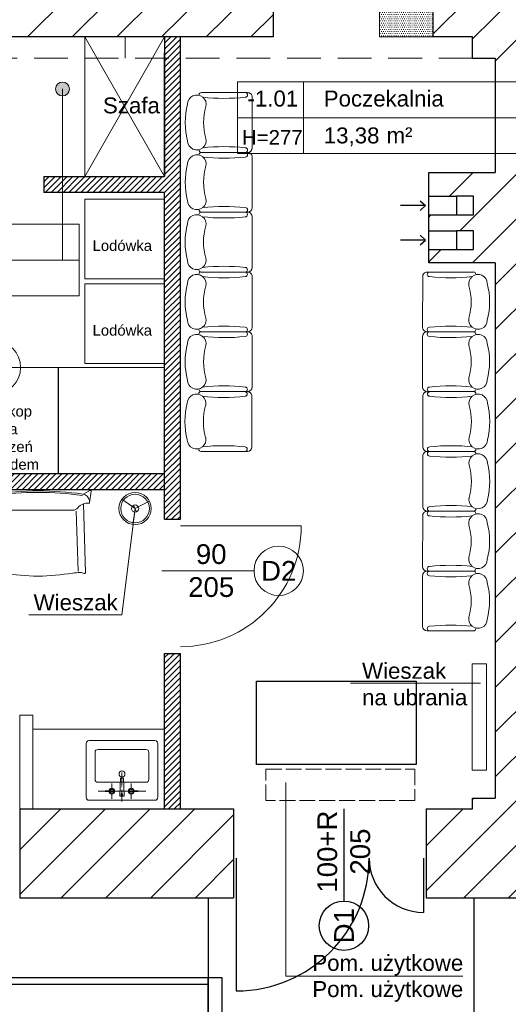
# Model space of a CAD drawing. Header units: millimetres. Extents: x 26866 to 1024070, y -428191 to 408885.
# Tile 118 of 248: x 186416 to 190095, y 387100 to 394512. Entities that reach past the tile are written whole.
import ezdxf

# ---------------------------------------------------------------- set-up
doc = ezdxf.new("R2010")
doc.units = ezdxf.units.MM
doc.header["$LTSCALE"] = 2
doc.linetypes.add('ACAD_ISO02W100', pattern=[15, 12, -3])
doc.linetypes.add('HIDDENX2', pattern=[19.05, 12.7, -6.35])
for name, color, linetype, lineweight in [('0_OPIS', 7, 'Continuous', 13), ('3DPLAN_A_DRZWI', 173, 'Continuous', 5), ('3DPLAN_A_TABELKA POMIESZCZEŃ', 7, 'Continuous', 0), ('3DPLAN_A_WYSOKOŚCI ZMIANA', 144, 'HIDDENX2', 5), ('A_MEBLE', 9, 'Continuous', 5), ('A_STOL_OPIS', 55, 'Continuous', 5), ('A_TXT', 7, 'Continuous', 0), ('A_WYBURZENIA', 6, 'Continuous', 0), ('A_ZESTAWIENIE STOLARKI', 3, 'Continuous', 15), ('AW_MEB_KUCH', 23, 'Continuous', 0), ('AW_WYM_WEW', 9, 'Continuous', 0), ('Opisy', 7, 'Continuous', 13)]:
    doc.layers.add(name, color=color, linetype=linetype, lineweight=lineweight)
for name, color, linetype in [('3DPLAN_A_KRESKOWANIE 1', 253, 'Continuous'), ('3DPLAN_A_OPIS', 8, 'Continuous'), ('3DPLAN_A_POMIESZCZENIE NUMER', 100, 'Continuous'), ('3DPLAN_K_NOŚNA', 7, 'Continuous'), ('3DPLAN_K_OBRYS', 243, 'Continuous'), ('3DPLAN_W_OPIS', 8, 'Continuous'), ('A_POMIESZCZENIE OPIS', 100, 'Continuous'), ('A_SCHODY', 6, 'Continuous')]:
    doc.layers.add(name, color=color, linetype=linetype)
doc.layers.add('FURNITURE ZD 1 500', color=7, linetype='Continuous', lineweight=13, true_color=0x9fa8a5)
doc.styles.add('ARIAL', font='arial.ttf')
doc.styles.add('TABEL1', font='txt')
pattern_1 = [(45, (5728.076, 0), (-2.24506403, 2.24506403), [])]
pattern_2 = [(45, (23044.838, -26883.88), (-16.83798, 16.83798), [])]

# ---------------------------------------------------------------- blocks, each defined once
blk = doc.blocks.new('tabelka dla tp')
at = {"layer": '3DPLAN_A_TABELKA POMIESZCZEŃ'}
for p, q in [((49.7, 54), (49.7, 0)), ((0, 27), (243.13, 27))]:
    blk.add_line(p, q, dxfattribs=at)
blk.add_lwpolyline([(0, 54), (243.13, 54), (243.13, 0), (0, 0)], close=True, dxfattribs=at)
at = {"layer": '3DPLAN_A_POMIESZCZENIE NUMER', "color": 7, "style": 'ARIAL'}
blk.add_attdef('NUMER', (2.23, 35.39), '', height=12, dxfattribs=at)
at = {"layer": 'A_POMIESZCZENIE OPIS', "insert": (112.2, 19.75), "char_height": 12, "width": 36.4122, "attachment_point": 1, "style": 'ARIAL'}
blk.add_mtext('{\\C7;m²}', dxfattribs=at)
at = {"layer": 'A_POMIESZCZENIE OPIS', "color": 7, "style": 'ARIAL'}
for tag, p in [('NAZWA', (51.73, 35.39)), ('POWIERZCHNIA', (51.06, 7.24))]:
    blk.add_attdef(tag, p, '', height=12, dxfattribs=at)
blk = doc.blocks.new('sillon 1')
for p, q in [((-0.331, -0.689), (-0.33, -0.178)), ((-0.305, -0.152), (-0.305, -0.152)), ((0.305, -0.152), (0.305, -0.152)), ((0.33, -0.178), (0.33, -0.689)), ((0.279, -0.739), (-0.28, -0.74))]:
    blk.add_line(p, q)
for centre, radius, start, end in [((0, -0.825), 0.825, 75.7655, 104.2656), ((-0.2, -0.128), 0.103, 91.5852, 282.6959), ((0.2, -0.128), 0.103, 257.3352, 88.4459), ((-0.305, -0.178), 0.0254, 90.0156, 180.0156), ((-2.455, -0.425), 2.188, 353.7526, 6.1565), ((0, -0.838), 0.635, 73.7554, 106.2758), ((2.454, -0.429), 2.188, 173.7526, 186.1565), ((0.305, -0.178), 0.0254, 0.0156, 90.0156), ((-0.305, -0.663), 0.0254, 180.0156, 0.0156), ((-0.28, -0.689), 0.0508, 180.0156, 270.0156), ((0.304, -0.663), 0.0254, 180.0156, 0.0156), ((0.279, -0.689), 0.0508, 270.0156, 0.0156)]:
    blk.add_arc(centre, radius, start, end)
blk = doc.blocks.new('31380106')
blk.add_line((-0.02, 0), (0.02, 0))
for radius in [0.09, 0.08, 0.02]:
    blk.add_circle((0, 0), radius)
blk = doc.blocks.new('A$C7B154626')
at = {"layer": 'A_MEBLE'}
for p, q in [((0, 64.06), (1.16, 55.48)), ((0.85, 64.59), (5.36, 61.93)), ((79.14, 64.59), (74.64, 61.93)), ((79.99, 64.06), (78.84, 55.48)), ((5.61, 54.56), (4.34, 2.55)), ((74.38, 54.56), (75.65, 2.55)), ((9.81, 3.81), (11.18, 49)), ((13.86, 49.71), (40, 49.71)), ((66.13, 49.71), (40, 49.71)), ((70.18, 3.81), (68.81, 49))]:
    blk.add_line(p, q, dxfattribs=at)
at = {"layer": 'A_MEBLE', "ltscale": 5}
for p, q in [((9.8, 3.25), (9.8, 3.26)), ((70.2, 3.25), (70.2, 3.26))]:
    blk.add_line(p, q, dxfattribs=at)
at = {"layer": 'A_MEBLE'}
for centre, radius, start, end in [((0.55, 64.13), 0.55, 56.26107, 187.6798), ((7.23, 55.9), 6, 98.19694, 170.38505), ((3.83, 59.34), 3, 51.78543, 59.45493), ((40, -174.84), 239.06, 90, 98.08618), ((40, -175.06), 238.18, 90, 98.07795), ((40, -174.84), 239.06, 81.91382, 90), ((40, -175.06), 238.18, 81.92205, 90), ((72.77, 55.9), 6, 9.61495, 81.80306), ((76.16, 59.34), 3, 120.54507, 128.21457), ((79.45, 64.13), 0.55, 352.3202, 123.73893), ((15.65, 54.48), 14.54, 170.38505, 175.73965), ((1.7, 55.56), 0.556, 169.90309, 275.51796), ((2.65, 45.58), 9.47, 39.22758, 95.41231), ((77.35, 45.58), 9.47, 84.58769, 140.77242), ((78.29, 55.56), 0.556, 264.48204, 10.09691), ((64.35, 54.48), 14.54, 4.26035, 9.61495), ((13.86, 54.71), 5, 219.01048, 270), ((66.13, 54.71), 5, 270, 320.98952), ((4.89, 2.54), 0.55, 178.2922, 297.35655), ((8.13, -3.73), 6.5, 87.92989, 117.35655), ((6.67, -55.41), 58.2, 83.02874, 88.32536), ((43.31, 183.77), 183.8, 260.73264, 268.96444), ((36.68, 183.77), 183.8, 271.03556, 279.26736), ((73.33, -55.41), 58.2, 91.67464, 96.97126), ((71.86, -3.73), 6.5, 62.64345, 92.07011), ((75.1, 2.54), 0.55, 242.64345, 1.7078)]:
    blk.add_arc(centre, radius, start, end, dxfattribs=at)
blk = doc.blocks.new('kondygnacja -1')
at = {"layer": '3DPLAN_A_KRESKOWANIE 1'}
h = blk.add_hatch(dxfattribs=at)
h.set_pattern_fill('ANSI31', color=256, scale=7.5, style=0)
h.set_pattern_definition(pattern_2)
h.paths.add_polyline_path([(26781.49, -24430.84), (26781.49, -25256.18), (26865.36, -25256.18), (26865.36, -25233.56), (27108.48, -25233.56), (27108.48, -25256.18), (27119.89, -25256.18), (27110.14, -25212.84), (26979.61, -25212.84), (26979.61, -25079.84), (27320.27, -25079.84), (27361.7, -25079.84), (27361.7, -25046.84), (26815.61, -25046.84), (26815.61, -24465.84), (27386.61, -24465.84), (27386.61, -24686.84), (27413.61, -24686.84), (27413.61, -24581.84), (27442.61, -24581.84), (27442.61, -24549.84), (27413.61, -24549.84), (27413.61, -24469.84), (27474.65, -24469.84), (27474.65, -24430.84), (26781.49, -24430.84)], is_closed=False)
h.paths.add_polyline_path([(27583.61, -25294.84), (27583.61, -25335.84), (27417.61, -25335.84), (27417.61, -25289.84), (27390.61, -25289.84), (27390.61, -25335.84), (27137.8, -25335.84), (27119.89, -25256.18), (27108.48, -25256.18), (27108.48, -25287.56), (26865.36, -25287.56), (26865.36, -25256.18), (26781.49, -25256.18), (26781.49, -25342.83), (26829.42, -25361.84), (27832.61, -25361.84), (27832.61, -25332.84), (27603.61, -25332.84), (27603.61, -25294.84), (27583.61, -25294.84)], is_closed=False)
h.paths.add_polyline_path([(27413.61, -24806.84), (27413.61, -24781.84), (27386.61, -24781.84), (27386.61, -24885.59), (27430.61, -24885.59), (27430.61, -24835.84), (27474.65, -24835.84), (27474.65, -24806.84)])
h.paths.add_polyline_path([(27386.61, -24885.59), (27386.61, -25046.84), (27361.7, -25046.84), (27361.7, -25079.84), (27390.61, -25079.84), (27390.61, -25174.84), (27417.61, -25174.84), (27417.61, -25079.84), (27476.61, -25079.84), (27476.61, -25061.87, -0.027881), (27475.03, -25050.84), (27438.61, -25050.84), (27438.61, -25033.84), (27430.61, -25033.84), (27430.61, -24885.59)])
h.paths.add_polyline_path([(27603.61, -25179.84), (27603.61, -25163.88), (27583.61, -25163.88), (27583.61, -25179.84)])
h.paths.add_polyline_path([(27603.61, -25142.2), (27583.61, -25142.2), (27583.61, -25163.88), (27603.61, -25163.88)])
h.paths.add_polyline_path([(27593.61, -24713.84), (27593.61, -24746.4), (27608.61, -24746.4), (27608.61, -24713.84)], flags=16)
h.paths.add_polyline_path([(27593.61, -25050.84), (27571.61, -25050.84), (27571.61, -25079.84), (27583.61, -25079.84), (27583.61, -25142.2), (27603.61, -25142.2), (27603.61, -25076.84), (27681.45, -25076.84), (27681.45, -25050.84), (27608.61, -25050.84), (27608.61, -24713.84), (27593.61, -24713.84), (27593.61, -24806.84), (27569.61, -24806.84), (27569.61, -24835.84), (27593.61, -24835.84)])
h.paths.add_polyline_path([(27559.81, -24818.11), (27559.81, -24794.06), (27579.81, -24794.06), (27579.81, -24818.11)])
h.paths.add_polyline_path([(27593.61, -24469.84), (27593.61, -24610.84), (27601.86, -24610.84), (27608.61, -24610.84), (27608.61, -24468.84), (27712.91, -24468.84), (27712.91, -24430.84), (27474.65, -24430.84), (27474.65, -24469.84), (27593.61, -24469.84)], is_closed=False)
h.paths.add_polyline_path([(28026.62, -24481.39, -0.865492), (28025.15, -24471.22), (28013.19, -24430.84), (27882.91, -24430.84), (27882.91, -24468.84), (27982.61, -24468.84), (27982.61, -24483.84), (27997.61, -24483.84), (27997.61, -24940.11), (28026.62, -24940.11)])
h.paths.add_polyline_path([(28054.61, -24476.84), (28069.61, -24476.84), (28069.61, -24417.84), (28073.99, -24417.84), (28073.99, -24372.84), (28050.08, -24372.84, -1), (28039.7, -24372.84), (28030.61, -24372.84), (28030.61, -24472.87, -0.363097), (28030.61, -24479.53), (28030.61, -24940.11), (28054.61, -24940.11)])
h.paths.add_polyline_path([(28096.61, -25047.84), (28069.61, -25047.84), (28069.61, -25032.84), (28054.61, -25032.84), (28054.61, -24994.11), (28030.61, -24994.11), (28030.61, -25076.84), (28096.61, -25076.84)])
h.paths.add_polyline_path([(27982.61, -25035.84), (27982.61, -25050.84), (27949.55, -25050.84), (27949.55, -25076.84), (28026.62, -25076.84), (28026.62, -24994.11), (27997.61, -24994.11), (27997.61, -25035.84)])
h.paths.add_polyline_path([(26999.57, -25327.07), (27025.14, -25327.07), (27025.14, -25347.07), (26999.57, -25347.07)], flags=16)
h = blk.add_hatch(dxfattribs=at)
h.set_pattern_fill('ANSI31', color=256, scale=7.5, style=0)
h.set_pattern_definition(pattern_2)
h.paths.add_polyline_path([(31677.49, -24430.84), (30214.87, -24430.84), (30214.87, -24470.84), (30429.61, -24470.84), (30429.61, -24477.84), (30447.61, -24477.84), (30447.61, -24818.84), (30476.61, -24818.84), (30476.61, -24470.84), (31012.61, -24470.84), (31012.61, -24478.84), (31079.61, -24478.84), (31079.61, -24470.84), (31638.61, -24470.84), (31638.61, -25036.84), (31079.61, -25036.84), (31079.61, -25028.84), (31012.61, -25028.84), (31012.61, -25036.84), (30611.38, -25036.84), (30611.38, -25072.84), (31023.61, -25072.84), (31034.61, -25082.84), (31034.61, -25330.84), (31023.61, -25340.84), (30831.4, -25340.84, -0.038531), (30832.58, -25356.18), (30832.58, -25371.84), (31079.61, -25371.84), (31079.61, -25072.84), (31638.61, -25072.84), (31638.61, -25943.84), (30832.58, -25943.84), (30832.58, -26009.84), (31677.49, -26009.84)])
h.paths.add_polyline_path([(30682.61, -26009.84), (30832.58, -26009.84), (30832.58, -25943.84), (30760.61, -25943.84), (30760.61, -25454.67), (30735.61, -25464.58), (30735.61, -25943.84), (30682.61, -25943.84)])
h.paths.add_polyline_path([(30679.61, -25371.84), (30735.61, -25371.84), (30735.61, -25464.58), (30760.61, -25454.67), (30760.61, -25371.84), (30832.58, -25371.84), (30832.58, -25356.18, 0.038531), (30831.4, -25340.84), (30679.61, -25340.84)])
h.paths.add_polyline_path([(30355.83, -25371.84), (30425.61, -25371.84), (30425.61, -25379.84), (30463.61, -25379.84), (30463.61, -25424.74), (30471.61, -25424.74), (30471.61, -25395.84), (30533.61, -25395.84), (30533.61, -25371.84), (30576.61, -25371.84), (30576.61, -25341.84), (30472.61, -25341.84), (30472.61, -25326.84), (30427.61, -25326.84), (30427.61, -25341.84), (30355.83, -25341.84)])
h.paths.add_polyline_path([(30456.61, -25936.84), (30425.61, -25936.84), (30425.61, -25945.84), (30380.61, -25945.84), (30380.61, -26009.84), (30512.61, -26009.84), (30512.61, -25943.84), (30466.61, -25943.84), (30466.61, -25712.84), (30456.61, -25712.84)])
h.paths.add_polyline_path([(28888.61, -25941.84), (28888.61, -26009.84), (29013.61, -26009.84), (29013.61, -25941.84)])
h.paths.add_polyline_path([(28591.17, -26009.84), (28591.17, -25944.84), (28547.61, -25944.84), (28547.61, -26009.84)])
h.paths.add_polyline_path([(28624.61, -25870.53), (28654.8, -25870.53), (28654.8, -25924.53), (28624.61, -25924.53), (28624.61, -25944.84), (28591.17, -25944.84), (28591.17, -26009.84), (28713.61, -26009.84), (28713.61, -25941.84), (28672.61, -25941.84), (28672.61, -25932.84), (28657.61, -25932.84), (28657.61, -25716.84), (28624.61, -25716.84)])
h.paths.add_polyline_path([(28372.61, -25944.84), (28328.61, -25944.84), (28328.61, -25907.84), (28282.61, -25907.84), (28282.61, -25944.84), (28248.61, -25944.84), (28248.61, -26009.84), (28372.61, -26009.84)])
h.paths.add_polyline_path([(28092.61, -25563.84), (28054.61, -25563.84), (28054.61, -25383.84), (28067.6, -25383.84), (28067.61, -25375.84), (28340.61, -25375.84), (28340.61, -25341.84), (28070.61, -25341.84), (28070.61, -25332.84), (28030.61, -25332.84), (28030.61, -25395.6), (28048.71, -25395.6), (28048.71, -25449.6), (28030.61, -25449.6), (28030.61, -26009.84), (28073.61, -26009.84), (28073.61, -25944.84), (28054.61, -25944.84), (28054.61, -25668.84), (28092.61, -25668.84)])
h.paths.add_polyline_path([(27949.61, -25495.75), (27949.61, -25507.75), (27983.29, -25507.75), (27983.29, -25521.75), (27949.61, -25521.75), (27949.61, -25531.84), (27999.61, -25531.84), (27999.61, -25934.84), (27982.61, -25934.84), (27982.61, -25942.84), (27947.61, -25942.84), (27947.61, -26009.84), (28026.62, -26009.84), (28026.62, -25449.6), (27999.61, -25449.6), (27999.61, -25463.84), (27949.61, -25463.84), (27949.61, -25481.75), (27983.29, -25481.75), (27983.29, -25495.75)])
h.paths.add_polyline_path([(27982.61, -25361.84), (27952.61, -25361.84), (27952.61, -25332.84), (28026.62, -25332.84), (28026.62, -25395.6), (27999.61, -25395.6), (27999.61, -25377.84), (27982.61, -25377.84)])
h.paths.add_polyline_path([(26818.61, -25892.84), (26781.49, -25892.84), (26781.49, -26009.84), (26894.54, -26009.84), (26894.54, -25942.84), (26830.61, -25942.84), (26830.61, -25930.84), (26818.61, -25930.84)])
h.paths.add_polyline_path([(26894.54, -26009.84), (27115.94, -26009.84), (27115.94, -25942.84), (26894.54, -25942.84)])
h.paths.add_polyline_path([(27115.94, -25942.84), (27115.94, -26009.84), (27466.61, -26009.84), (27466.61, -25942.84), (27427.61, -25942.84), (27427.61, -25933.84), (27384.61, -25933.84), (27384.61, -25942.84)])
h.paths.add_polyline_path([(27641.61, -25942.84), (27641.61, -26009.84), (27802.61, -26009.84), (27802.61, -25942.84)])
h.paths.add_polyline_path([(30621.1, -25040.47), (30688.37, -25040.47), (30688.37, -25072.87), (30621.1, -25072.87)], flags=24)
at = {"layer": '3DPLAN_A_OPIS', "lineweight": 0, "transparency": 33554687}
h = blk.add_hatch(dxfattribs=at)
h.set_pattern_fill('ANSI31', color=1)
h.set_pattern_definition(pattern_1)
h.paths.add_polyline_path([(27183.61, -25705.84), (26818.61, -25705.84), (26818.61, -25717.84), (27183.61, -25717.84)])
h.paths.add_polyline_path([(27280.61, -25717.84), (27350.61, -25717.84), (27350.61, -25705.84), (27268.61, -25705.84), (27268.61, -25942.84), (27280.61, -25942.84)])
h.paths.add_polyline_path([(27445.61, -25762.54), (27445.61, -25702.54), (27750.61, -25702.54), (27750.61, -25690.54), (27435.61, -25690.54), (27435.61, -25762.54)])
h.paths.add_polyline_path([(27478.11, -25377.84), (27478.11, -25456.28), (27490.11, -25456.28), (27490.11, -25377.84)])
h.paths.add_polyline_path([(27378.51, -25466.84), (27378.51, -25478.84), (27569.7, -25478.84), (27569.7, -25466.84), (27490.11, -25466.84), (27490.11, -25377.84), (27478.11, -25377.84), (27478.11, -25466.84)])
h.paths.add_polyline_path([(27490.11, -25376.28), (27478.11, -25376.28), (27478.11, -25377.84), (27490.11, -25377.84)])
h.paths.add_polyline_path([(27490.11, -25377.84), (27490.11, -25361.84), (27478.11, -25361.84), (27478.11, -25377.84)])
h.paths.add_polyline_path([(27218.11, -25377.84), (27218.11, -25361.84), (27206.11, -25361.84), (27206.11, -25377.84)])
h.paths.add_polyline_path([(27206.11, -25478.84), (27288.51, -25478.84), (27288.51, -25466.84), (27218.11, -25466.84), (27218.11, -25377.84), (27206.11, -25377.84)])
h = blk.add_hatch(dxfattribs=at)
h.set_pattern_fill('ANSI31', color=1)
h.set_pattern_definition(pattern_1)
h.paths.add_polyline_path([(27762.61, -25942.84), (27762.61, -25825.84), (27750.61, -25825.84), (27750.61, -25942.84)])
h.paths.add_polyline_path([(27750.61, -25724.84), (27762.61, -25724.84), (27762.61, -25377.84), (27750.61, -25377.84), (27750.61, -25466.84), (27659.7, -25466.84), (27659.7, -25478.84), (27750.61, -25478.84)])
h.paths.add_polyline_path([(27750.61, -25361.84), (27750.61, -25377.84), (27762.61, -25377.84), (27762.61, -25361.84)])
at = {"layer": '3DPLAN_A_TABELKA POMIESZCZEŃ', "ltscale": 0.5}
h = blk.add_hatch(color=256, dxfattribs=at)
h.dxf.hatch_style = 1
h.paths.add_polyline_path([(27672.3, -25405.95), (27672.3, -25396.05, 0.73336)])
h.paths.add_polyline_path([(27672.3, -25396.05), (27672.3, -25405.95, 0.076465), (27673.86, -25406.19, 1.165591)])
at = {"layer": 'A_WYBURZENIA', "transparency": 33554687}
h = blk.add_hatch(dxfattribs=at)
h.set_pattern_fill('DOTS', color=256)
h.set_pattern_definition([(0, (11654.2993, -5249.0212), (0.79375, 1.5875), [0, -1.5875])])
h.paths.add_polyline_path([(27912.61, -25361.84), (27952.61, -25361.84), (27952.61, -25332.84), (27912.61, -25332.84), (27912.61, -25361.84)], is_closed=False)
at = {"layer": '3DPLAN_A_DRZWI'}
blk.add_line((27762.61, -25729.84), (27853.61, -25729.84), dxfattribs=at)
blk.add_arc((27762.61, -25729.84), 91, 270, 0, dxfattribs=at)
at = {"layer": '3DPLAN_A_OPIS', "color": 1, "lineweight": 30}
for p, q in [((27750.61, -25361.84), (27750.61, -25466.84)), ((27762.61, -25724.84), (27762.61, -25361.84)), ((27750.61, -25466.84), (27750.61, -25373.84)), ((27659.7, -25466.84), (27750.61, -25466.84)), ((27659.7, -25466.84), (27659.7, -25478.84)), ((27750.61, -25478.84), (27659.7, -25478.84)), ((27750.61, -25724.84), (27750.61, -25478.84)), ((27435.61, -25690.54), (27750.61, -25690.54)), ((27445.61, -25702.54), (27750.61, -25702.54)), ((27750.61, -25724.84), (27762.61, -25724.84)), ((27750.61, -25825.84), (27762.61, -25825.84)), ((27750.61, -25942.84), (27750.61, -25825.84)), ((27762.61, -25942.84), (27762.61, -25825.84))]:
    blk.add_line(p, q, dxfattribs=at)
at = {"layer": '3DPLAN_A_OPIS', "color": 1, "lineweight": 0}
for p, q in [((27651.61, -25872.43), (27641.61, -25872.43)), ((27641.61, -25872.43), (27641.61, -25942.84)), ((27651.61, -25872.43), (27651.61, -25942.84))]:
    blk.add_line(p, q, dxfattribs=at)
at = {"layer": '3DPLAN_A_TABELKA POMIESZCZEŃ', "ltscale": 0.5}
for p, q in [((27673.86, -25401), (27673.86, -25529.82)), ((27630.29, -25529.82), (27673.86, -25529.82)), ((27841.94, -26068.84), (27841.94, -25923.06)), ((27841.94, -26068.84), (27975.19, -26068.84))]:
    blk.add_line(p, q, dxfattribs=at)
blk.add_circle((27673.86, -25401), 5.19, dxfattribs=at)
at = {"layer": '3DPLAN_A_WYSOKOŚCI ZMIANA'}
for p, q in [((27721.11, -25361.84), (27721.11, -25377.84)), ((27982.61, -25377.84), (27448.61, -25377.84))]:
    blk.add_line(p, q, dxfattribs=at)
at = {"layer": '3DPLAN_K_NOŚNA'}
for p, q in [((27832.61, -25361.84), (27832.61, -25332.84)), ((27952.61, -25332.84), (27952.61, -25361.84)), ((27832.61, -25361.84), (27428.61, -25361.84)), ((27982.61, -25361.84), (27952.61, -25361.84)), ((27982.61, -25377.84), (27982.61, -25361.84)), ((27982.61, -25377.84), (27999.61, -25377.84)), ((27999.61, -25377.84), (27999.61, -25463.84)), ((27949.61, -25463.84), (27999.61, -25463.84)), ((27949.61, -25531.84), (27949.61, -25463.84)), ((27949.61, -25481.75), (27970.49, -25481.75)), ((27947.03, -25488.75), (27928.33, -25488.75)), ((27943.06, -25485.09), (27947.03, -25488.75)), ((27943.06, -25492.41), (27947.03, -25488.75)), ((27949.61, -25495.75), (27970.49, -25495.75)), ((27943.06, -25511.09), (27947.03, -25514.75)), ((27949.61, -25507.75), (27970.49, -25507.75)), ((27947.03, -25514.75), (27928.33, -25514.75)), ((27943.06, -25518.41), (27947.03, -25514.75)), ((27949.61, -25521.75), (27970.49, -25521.75)), ((27999.61, -25531.84), (27949.61, -25531.84)), ((27999.61, -25531.84), (27999.61, -25934.84)), ((27670.61, -25610.54), (27670.61, -25690.54)), ((27982.61, -25934.84), (27999.61, -25934.84)), ((27982.61, -25942.84), (27982.61, -25934.84)), ((27641.61, -25942.84), (27641.61, -26009.84)), ((27641.61, -25942.84), (27802.61, -25942.84)), ((27802.61, -25942.84), (27802.61, -26009.84)), ((27947.61, -25942.84), (27947.61, -26009.84)), ((27947.61, -25942.84), (27982.61, -25942.84))]:
    blk.add_line(p, q, dxfattribs=at)
for points in [[(27970.49, -25495.75), (27983.29, -25495.75), (27983.29, -25481.75), (27970.49, -25481.75)], [(27970.49, -25521.75), (27983.29, -25521.75), (27983.29, -25507.75), (27970.49, -25507.75)]]:
    blk.add_lwpolyline(points, close=True, dxfattribs=at)
at = {"layer": '3DPLAN_K_OBRYS'}
for p, q in [((27641.61, -26009.84), (27802.61, -26009.84)), ((27947.61, -26009.84), (28073.61, -26009.84))]:
    blk.add_line(p, q, dxfattribs=at)
at = {"layer": '3DPLAN_W_OPIS'}
for points in [[(27819.91, -25846.77), (27940.07, -25846.77), (27940.07, -25909.58), (27819.91, -25909.58)], [(27783.49, -26069.84), (27793.79, -26069.84), (27793.79, -26199.42), (27783.49, -26199.42)]]:
    blk.add_lwpolyline(points, close=True, dxfattribs=at)
at = {"layer": 'A_SCHODY'}
for p, q in [((27783.49, -26009.84), (27783.49, -26257.84)), ((27983.49, -26009.84), (27983.49, -26502.84)), ((26728.49, -26069.84), (27783.49, -26069.84)), ((26733.49, -26074.84), (27783.49, -26074.84))]:
    blk.add_line(p, q, dxfattribs=at)
at = {"layer": 'A_STOL_OPIS'}
blk.add_line((27818.03, -25763.72), (27748.58, -25763.72), dxfattribs=at)
at = {"layer": 'A_TXT', "color": 1, "lineweight": 30}
for p, q in [((27885.76, -25942.84), (27885.76, -26012.28)), ((27804.68, -25979.97), (27804.68, -26079.97)), ((27945.53, -25979.97), (27945.53, -26020.82))]:
    blk.add_line(p, q, dxfattribs=at)
blk.add_circle((27885.76, -26030.86), 18.58, dxfattribs=at)
for centre, radius, start, end in [((27804.68, -25979.97), 100, 270, 0), ((27945.53, -25979.97), 40.85, 180, 270)]:
    blk.add_arc(centre, radius, start, end, dxfattribs=at)
at = {"layer": 'A_WYBURZENIA', "transparency": 33554687}
blk.add_lwpolyline([(27912.61, -25361.84), (27952.61, -25361.84), (27952.61, -25332.84), (27912.61, -25332.84)], close=True, dxfattribs=at)
at = {"layer": 'A_ZESTAWIENIE STOLARKI', "ltscale": 0.25}
blk.add_circle((27836.6, -25763.72), 18.58, dxfattribs=at)
at = {"layer": 'AW_MEB_KUCH', "ltscale": 0.1}
blk.add_lwpolyline([(27690.61, -25466.84), (27750.61, -25361.84), (27750.61, -25466.84), (27690.61, -25361.84)], dxfattribs=at)
for points in [[(27690.61, -25466.84), (27750.61, -25466.84), (27750.61, -25361.84), (27690.61, -25361.84)], [(27690.61, -25543.84), (27750.61, -25543.84), (27750.61, -25483.84), (27690.61, -25483.84)], [(27690.61, -25607.63), (27750.61, -25607.63), (27750.61, -25547.63), (27690.61, -25547.63)], [(27435.61, -25690.54), (27750.61, -25690.54), (27750.61, -25610.54), (27435.61, -25610.54)], [(27651.61, -25882.84), (27651.61, -25942.84), (27750.61, -25942.84), (27750.61, -25882.84)]]:
    blk.add_lwpolyline(points, close=True, dxfattribs=at)
at = {"layer": 'AW_WYM_WEW', "linetype": 'ACAD_ISO02W100', "ltscale": 0.5}
blk.add_lwpolyline([(27939.19, -25913.08), (27939.19, -25936.49), (27826.87, -25936.49), (27826.87, -25913.08)], close=True, dxfattribs=at)
at = {"layer": 'FURNITURE ZD 1 500'}
for q in [(27718.6, -25709.82), (27739.2, -25711.16), (27726.88, -25728.85)]:
    blk.add_line((27728.49, -25716.83), q, dxfattribs=at)
at = {"layer": 'FURNITURE ZD 1 500', "lineweight": 0}
for p, q in [((27691.63, -25934.18), (27691.63, -25893.68)), ((27693.88, -25891.43), (27743.38, -25891.43)), ((27745.63, -25934.18), (27745.63, -25893.68)), ((27698.38, -25920.68), (27698.38, -25900.43)), ((27700.63, -25898.18), (27736.63, -25898.18)), ((27738.88, -25920.68), (27738.88, -25900.43)), ((27718.63, -25915.52), (27718.63, -25925.27)), ((27700.63, -25922.93), (27736.63, -25922.93)), ((27710.92, -25923.74), (27710.92, -25928.55)), ((27717.52, -25919.7), (27717.04, -25933.47)), ((27717.52, -25919.7), (27719.74, -25919.7)), ((27718.63, -25926.1), (27718.63, -25926.66)), ((27720.21, -25933.47), (27719.74, -25919.7)), ((27725.65, -25923.74), (27725.65, -25928.55)), ((27700.63, -25929.68), (27736.63, -25929.68)), ((27710.04, -25929.57), (27705.09, -25929.57)), ((27705.86, -25929.24), (27711.62, -25929.24)), ((27711.62, -25929.92), (27705.86, -25929.92)), ((27711.65, -25929.57), (27710.53, -25929.57)), ((27710.92, -25929.1), (27710.92, -25930.08)), ((27710.92, -25930.71), (27710.92, -25935.4)), ((27711.62, -25929.24), (27711.62, -25929.92)), ((27716.75, -25929.57), (27712.07, -25929.57)), ((27717.04, -25933.47), (27720.21, -25933.47)), ((27718.63, -25928.48), (27718.63, -25937.35)), ((27724.77, -25929.57), (27720.43, -25929.57)), ((27724.91, -25929.57), (27726.37, -25929.57)), ((27724.95, -25929.24), (27724.95, -25929.92)), ((27730.7, -25929.24), (27724.95, -25929.24)), ((27724.95, -25929.92), (27730.7, -25929.92)), ((27725.65, -25929.1), (27725.65, -25930.08)), ((27725.65, -25930.71), (27725.65, -25935.4)), ((27731.48, -25929.57), (27726.79, -25929.57)), ((27693.88, -25936.43), (27743.38, -25936.43))]:
    blk.add_line(p, q, dxfattribs=at)
for centre, radius in [((27622.25, -25610.58), 20), ((27718.63, -25916.63), 2.23), ((27710.92, -25929.57), 2.19), ((27710.92, -25929.57), 1.46), ((27718.58, -25932.05), 0.68), ((27725.65, -25929.57), 2.19), ((27725.65, -25929.57), 1.46)]:
    blk.add_circle(centre, radius, dxfattribs=at)
for centre, start, end in [((27693.88, -25893.68), 90, 180), ((27743.38, -25893.68), 0, 90), ((27700.63, -25900.43), 90, 180), ((27736.63, -25900.43), 0, 90), ((27700.63, -25920.68), 180, 270), ((27736.63, -25920.68), 270, 0), ((27693.88, -25934.18), 180, 270), ((27743.38, -25934.18), 270, 0)]:
    blk.add_arc(centre, 2.25, start, end, dxfattribs=at)
at = {"layer": 'Opisy', "ltscale": 0.5}
for p, q in [((27718.53, -25796.81), (27728.49, -25716.83)), ((27648.38, -25796.81), (27718.53, -25796.81)), ((27890.69, -25848.31), (27988.65, -25848.31))]:
    blk.add_line(p, q, dxfattribs=at)
blk.add_lwpolyline([(27982.18, -25833.69), (27993.18, -25833.69), (27993.18, -25913.69), (27982.18, -25913.69)], close=True, dxfattribs=at)
at = {"layer": '3DPLAN_A_TABELKA POMIESZCZEŃ', "ltscale": 0.5}
ref = blk.add_blockref('tabelka dla tp', (27805.58, -25449.6), dxfattribs=at)
ref.add_attrib('NUMER', '-1.01', (27813.1, -25414.21), dxfattribs={"layer": '3DPLAN_A_POMIESZCZENIE NUMER', "color": 0, "height": 12, "style": 'ARIAL'})
ref.add_attrib('NAZWA', 'Poczekalnia', (27870.53, -25414.21), dxfattribs={"layer": 'A_POMIESZCZENIE OPIS', "color": 0, "height": 12, "style": 'ARIAL'})
ref.add_attrib('POWIERZCHNIA', '13,38', (27870.53, -25441.96), dxfattribs={"layer": 'A_POMIESZCZENIE OPIS', "color": 0, "height": 12, "style": 'ARIAL'})
ref = blk.add_blockref('tabelka dla tp', (27443.23, -25556.82), dxfattribs=at)
ref.add_attrib('NUMER', '-1.04B', (27450.75, -25521.43), dxfattribs={"layer": '3DPLAN_A_POMIESZCZENIE NUMER', "color": 0, "height": 12, "style": 'ARIAL'})
ref.add_attrib('NAZWA', 'Boks czysty', (27508.18, -25521.43), dxfattribs={"layer": 'A_POMIESZCZENIE OPIS', "color": 0, "height": 12, "style": 'ARIAL'})
ref.add_attrib('POWIERZCHNIA', '2,73', (27508.18, -25549.19), dxfattribs={"layer": 'A_POMIESZCZENIE OPIS', "color": 0, "height": 12, "style": 'ARIAL'})
at = {"layer": 'FURNITURE ZD 1 500', "lineweight": 0, "yscale": 68.17499999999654, "zscale": 68.17499999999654}
for p, xscale, rotation in [((27766.27, -25426.2), 68.17499999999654, 90.00000000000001), ((27766.28, -25471.23), 68.17499999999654, 90.00000000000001), ((27766.15, -25516.25), 68.17499999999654, 90.00000000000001), ((27766.17, -25561.27), 68.17499999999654, 90.00000000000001), ((27995.39, -25561.27), -68.17499999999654, 270), ((27766.18, -25606.3), 68.17499999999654, 90.00000000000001), ((27995.38, -25606.3), -68.17499999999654, 270), ((27766.05, -25651.32), 68.17499999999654, 90.00000000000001), ((27995.51, -25651.32), -68.17499999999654, 270), ((27995.5, -25696.34), -68.17499999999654, 270), ((27995.39, -25741.36), -68.17499999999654, 270), ((27995.38, -25786.39), -68.17499999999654, 270)]:
    blk.add_blockref('sillon 1', p, dxfattribs=dict(at, xscale=xscale, rotation=rotation))
at = {"layer": 'FURNITURE ZD 1 500', "lineweight": 0}
blk.add_blockref('A$C7B154626', (27615.38, -25767.77, 237.96), dxfattribs=at)
at = {"layer": 'FURNITURE ZD 1 500', "xscale": -134.6710823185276, "yscale": 134.6710823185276, "zscale": 134.6710823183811, "rotation": 114.5386966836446}
blk.add_blockref('31380106', (27728.49, -25716.83), dxfattribs=at)
at = {"layer": '3DPLAN_A_OPIS', "color": 1, "lineweight": 30, "style": 'ARIAL'}
for tag, p in [('PRZESUNIĘCIE_WEJŚCIA', (27655.16, -24535.33)), ('WYŁĄCZONE', (27007.18, -24723.98)), ('Z_OPRACOWANIA', (26996.84, -24746.42)), ('WYŁĄCZONE', (30803.05, -24760.87)), ('Z_OPRACOWANIA', (30792.71, -24783.3)), ('WYŁĄCZONE', (28894.9, -24826.59)), ('Z_OPRACOWANIA', (28884.56, -24849.03)), ('POWIĘKSZENIE_WEJŚCIA', (28313.68, -25144.41)), ('POWIĘKSZENIE_WEJŚCIA', (29600.62, -25191.36)), ('POWIĘKSZENIE_WEJŚCIA', (28011.45, -25235.42)), ('WYŁĄCZONE', (29754.42, -25678.17)), ('Z_OPRACOWANIA', (29744.08, -25700.6)), ('WYJŚCIE_EWAKUACYJNE', (27763.79, -26106.07))]:
    blk.add_attdef(tag, p, '', height=12, dxfattribs=at)
at = {"layer": '3DPLAN_A_OPIS', "color": 0, "lineweight": 30, "style": 'ARIAL'}
for tag, p in [('UGUL_1', (29350.3, -24586.01)), ('UGUL_2', (29622.92, -24586.01)), ('UGUL_3', (29833.15, -24586.01))]:
    blk.add_attdef(tag, p, '', height=12, dxfattribs=at)
at = {"layer": '3DPLAN_A_TABELKA POMIESZCZEŃ', "color": 7, "ltscale": 0.5, "insert": (27808.95, -25431.95), "char_height": 11, "width": 59.2068, "attachment_point": 1, "style": 'ARIAL'}
blk.add_mtext('H=277', dxfattribs=at)
at = {"layer": '3DPLAN_A_TABELKA POMIESZCZEŃ', "ltscale": 0.5, "style": 'ARIAL'}
for tag, p in [('KURTYNA', (27861.91, -26064.85)), ('POWIETRZNA', (27861.91, -26084.56))]:
    blk.add_attdef(tag, p, '', height=12, dxfattribs=at)
at = {"layer": 'A_STOL_OPIS', "ltscale": 0.2, "insert": (27756.64, -25743.7), "char_height": 14.872, "attachment_point": 1, "style": 'TABEL1'}
blk.add_mtext_dynamic_manual_height_columns('\\pxqc;{\\fArial|b0|i0|c238|p34;90\\P205}', width=58.3206, gutter_width=80, heights=[0], dxfattribs=at)
at = {"layer": 'A_TXT', "color": 1, "lineweight": 30, "char_height": 14.872, "rotation": 90, "style": 'TABEL1'}
for s, insert, attachment_point in [('\\pxqc;{\\fArial|b0|i0|c238|p34;100+R\\P205}', (27865.74, -26004.23), 1), ('{\\fArial|b0|i0|c238|p34;D1}', (27885.76, -26030.86), 5)]:
    blk.add_mtext_dynamic_manual_height_columns(s, width=58.3206, gutter_width=80, heights=[0], dxfattribs=dict(at, insert=insert, attachment_point=attachment_point))
at = {"layer": 'A_ZESTAWIENIE STOLARKI', "ltscale": 0.2, "insert": (27836.6, -25763.72), "char_height": 14.872, "attachment_point": 5, "style": 'TABEL1'}
blk.add_mtext_dynamic_manual_height_columns('{\\fArial|b0|i0|c238|p34;D2}', width=58.3206, gutter_width=80, heights=[0], dxfattribs=at)
at = {"layer": 'Opisy', "ltscale": 0.5, "attachment_point": 1, "style": 'ARIAL'}
for s, insert, char_height, width in [('Szafa', (27704.3, -25407.38), 12, 685.9992), ('\\pxqc;Lodówka', (27681.67, -25514.89), 8, 74.3914), ('\\pxqc;Lodówka', (27681.67, -25578.68), 8, 74.3914), ('\\pxqc;Mikroskop\\Pwolna \\Pprzestrzeń\\Ppod spodem', (27588.23, -25639.61), 8, 74.3914), ('Wieszak', (27652.09, -25781.47), 12, 685.9992), ('Wieszak\\Pna ubrania', (27899.39, -25832.97), 12, 685.9992)]:
    blk.add_mtext(s, dxfattribs=dict(at, insert=insert, char_height=char_height, width=width))

msp = doc.modelspace()

# ---------------------------------------------------------------- block references
at = {"layer": '0_OPIS'}
ref = msp.add_blockref('kondygnacja -1', (-90000, 648000), dxfattribs=dict(at, xscale=10, yscale=10, zscale=10))
ref.add_attrib('POWIETRZNA', 'Pom. użytkowe', (188619.1, 387154.4), dxfattribs={"layer": '3DPLAN_A_TABELKA POMIESZCZEŃ', "ltscale": 0.5, "height": 120, "style": 'ARIAL'})
ref.add_attrib('KURTYNA', 'Pom. użytkowe', (188619.1, 387351.5), dxfattribs={"layer": '3DPLAN_A_TABELKA POMIESZCZEŃ', "ltscale": 0.5, "height": 120, "style": 'ARIAL'})

doc.saveas('drawing.dxf')
